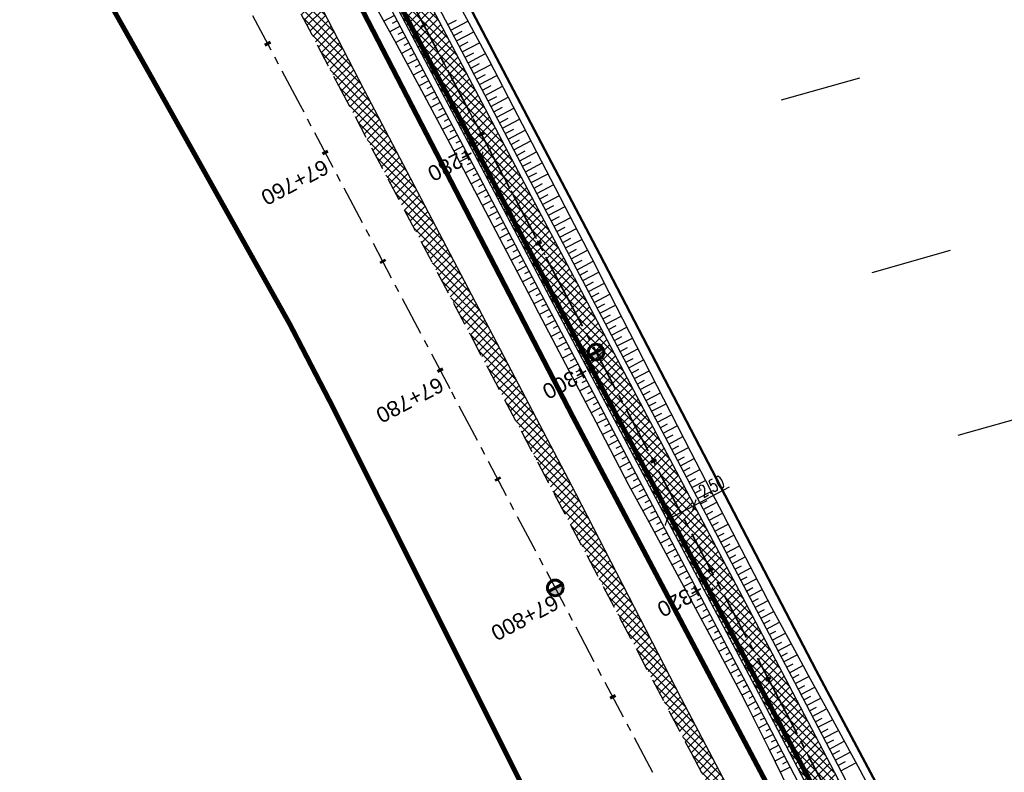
# Model space of a CAD drawing. Header units: metres. Extents: x 7529615 to 7533751, y 5721195 to 5727898.
# Tile 111 of 138: x 7530279 to 7530359, y 5726615 to 5726677. Entities that reach past the tile are written whole.
import ezdxf

# ---------------------------------------------------------------- set-up
doc = ezdxf.new("R2010")
doc.units = ezdxf.units.M
doc.header["$PDMODE"] = 1
doc.header["$PDSIZE"] = 0.3
for name, pattern in [('CENTER', [50.8, 31.75, -6.35, 6.35, -6.35]), ('CENTER2', [28.575, 19.05, -3.175, 3.175, -3.175]), ('HIDDEN', [9.525, 6.35, -3.175])]:
    doc.linetypes.add(name, pattern=pattern)
for name, color, linetype in [('C-DROGI-SYTUACJA-ETYKIETY', 7, 'Continuous'), ('D-hatch-pobocza', 131, 'Continuous'), ('D-pobocza', 60, 'Continuous'), ('D-rowy', 160, 'Continuous'), ('D-skarpa', 2, 'Continuous'), ('D-skarpa-kreskowanie', 2, 'Continuous'), ('D-wymiary', 1, 'Continuous')]:
    doc.layers.add(name, color=color, linetype=linetype)
for name, color, linetype, lineweight, true_color in [('D-hatch-ciag-pieszo-rowerowy', 7, 'Continuous', 13, 0xff9f80), ('D-linia-podzialowa-ZRID', 7, 'Continuous', 50, 0x40ff00), ('D-podzialy-dzialek-etap-III', 7, 'Continuous', 30, 0xff0040)]:
    doc.layers.add(name, color=color, linetype=linetype, lineweight=lineweight, true_color=true_color)
for name, color, linetype, lineweight in [('D-krawędzie', 3, 'Continuous', 30), ('D-obrzeża', 2, 'Continuous', 30), ('D-oś', 2, 'CENTER', 30), ('D-pas-drogowy', 7, 'HIDDEN', 50)]:
    doc.layers.add(name, color=color, linetype=linetype, lineweight=lineweight)
doc.layers.add('poprzeczki', color=7, linetype='Continuous', true_color=0x0000c7)
doc.styles.add('DIMTEXT', font='simplex.shx', dxfattribs={"width": 0.7})
doc.styles.get("Standard").update_dxf_attribs({"font": 'arial.ttf'})
doc.dimstyles.new('500', dxfattribs={"dimtxt": 1, "dimasz": 0.7, "dimexe": 0.2, "dimexo": 0.5, "dimgap": 0.2, "dimtad": 1, "dimrnd": 0.005, "dimzin": 0, "dimdsep": 46, "dimtxsty": 'DIMTEXT', "dimblk": 'ARCHTICK', "dimcen": 0, "dimclrd": 256, "dimclre": 256, "dimclrt": 2, "dimadec": 5, "dimazin": 0, "dimtfac": 1, "dimtofl": 0, "dimtmove": 0, "dimatfit": 3, "dimfxl": 1, "dimtolj": 1, "dimtzin": 0, "dimlwd": -1, "dimlwe": -1, "dimarcsym": 0})
pattern_1 = [(45, (0, 0), (-0.33675960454, 0.33675960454), []), (135, (0, 0), (-0.33675960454, -0.33675960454), [])]

# ---------------------------------------------------------------- blocks, each defined once
blk = doc.blocks.new('_ArchTick')
at = {"color": 0, "linetype": 'ByBlock', "const_width": 0.15}
blk.add_lwpolyline([(-0.5, -0.5), (0.5, 0.5)], dxfattribs=at)
blk = doc.blocks.new('*D64')
at = {"layer": 'D-wymiary', "transparency": 16777216}
for p, q in [((7530333.335, 5726637.076), (7530336.196, 5726638.583)), ((7530331.123, 5726635.911), (7530333.335, 5726637.076)), ((7530333.102, 5726637.519), (7530333.242, 5726637.253)), ((7530330.89, 5726636.354), (7530331.03, 5726636.088))]:
    blk.add_line(p, q, dxfattribs=at)
at = {"layer": 'Defpoints', "color": 0, "transparency": 16777216}
for p in [(7530333.335, 5726637.076), (7530333.335, 5726637.076), (7530331.123, 5726635.911)]:
    blk.add_point(p, dxfattribs=at)
at = {"layer": 'D-wymiary', "transparency": 16777216, "xscale": 0.6999999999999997, "yscale": 0.6999999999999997, "zscale": 0.6999999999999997}
for p, rotation in [((7530333.335, 5726637.076), 27.77320674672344), ((7530331.123, 5726635.911), 207.7732067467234)]:
    blk.add_blockref('_ArchTick', p, dxfattribs=dict(at, rotation=rotation))
at = {"layer": 'D-wymiary', "color": 2, "transparency": 16777216, "insert": (7530334.749, 5726638.612), "char_height": 1, "attachment_point": 5, "rotation": 27.77321, "style": 'DIMTEXT'}
blk.add_mtext('\\A1;2.50', dxfattribs=at)
blk = doc.blocks.new('kilometraz')
at = {"linetype": 'ByBlock', "lineweight": -2}
blk.add_hatch(color=0, dxfattribs=at).paths.add_polyline_path([(0, -0.28125, 0.41421356), (0.28125, 0, 0.41421356), (0, 0.28125)])
at = {"color": 0, "linetype": 'ByBlock', "lineweight": -2}
blk.add_line((0, 0.28125), (0, -0.28125), dxfattribs=at)
blk.add_circle((0, 0), 0.28125, dxfattribs=at)
blk = doc.blocks.new('AeccTickLine')
at = {"color": 0, "linetype": 'ByBlock', "lineweight": -2}
blk.add_line((0, 1), (0, -1), dxfattribs=at)

msp = doc.modelspace()

# ---------------------------------------------------------------- hatches: boundary and pattern name
at = {"layer": 'D-hatch-ciag-pieszo-rowerowy'}
h = msp.add_hatch(dxfattribs=at)
h.set_pattern_fill('ANSI37', color=256, scale=0.15, style=0)
h.set_pattern_definition(pattern_1)
h.paths.add_polyline_path([(7530290.543, 5726718.376, -0.059816), (7530286.289, 5726729.511), (7530285.062, 5726729.254, 0.060756), (7530289.362, 5726717.937), (7530322.484, 5726654.998), (7530323.29, 5726653.468), (7530324.387, 5726654.066), (7530323.59, 5726655.581)])
h.paths.add_polyline_path([(7530289.362, 5726717.937, -0.060756), (7530285.062, 5726729.254), (7530283.836, 5726728.997, 0.061696), (7530288.18, 5726717.498), (7530321.378, 5726654.416), (7530322.193, 5726652.869), (7530323.29, 5726653.468), (7530322.484, 5726654.998)])
h = msp.add_hatch(dxfattribs=at)
h.set_pattern_fill('ANSI37', color=256, scale=0.15, style=0)
h.set_pattern_definition(pattern_1)
h.paths.add_polyline_path([(7530324.387, 5726654.066), (7530322.193, 5726652.869), (7530338.815, 5726621.306), (7530355.736, 5726588.901), (7530368.841, 5726564.244), (7530371.746, 5726564.106), (7530357.948, 5726590.066), (7530341.029, 5726622.467)])
at = {"layer": 'D-hatch-pobocza'}
h = msp.add_hatch(dxfattribs=at)
h.set_pattern_fill('ANSI37', color=256, scale=0.15, style=0)
h.set_pattern_definition(pattern_1)
h.paths.add_polyline_path([(7530484.05, 5726334.34), (7530471.92, 5726357.11), (7530458.95, 5726381.07), (7530447.57, 5726403.23), (7530435.55, 5726425.46), (7530424.34, 5726446.96), (7530408.22, 5726477.68), (7530396.72, 5726499.26), (7530381.74, 5726527.87), (7530371.44, 5726547.5), (7530359.58, 5726569.81), (7530349.42, 5726588.72), (7530332.29, 5726621.37), (7530323.72, 5726638.05), (7530306.54, 5726670.82), (7530298.56, 5726686.33), (7530287.26, 5726707.54), (7530284.291, 5726713.261), (7530282.67, 5726712.404), (7530284.501, 5726708.94), (7530291.376, 5726695.94), (7530296.046, 5726687.107), (7530304.464, 5726671.187), (7530316.604, 5726648.181), (7530333.058, 5726617.014), (7530350.004, 5726585.006), (7530367.258, 5726552.316), (7530385.763, 5726517.235), (7530404.054, 5726482.546), (7530421.087, 5726450.182), (7530442.442, 5726409.661), (7530463.421, 5726369.85), (7530489.269, 5726320.828), (7530506.412, 5726288.291), (7530524.315, 5726254.784), (7530540.549, 5726224.891), (7530548.273, 5726210.669), (7530551.697, 5726207.035), (7530543.21, 5726222.9), (7530538.34, 5726232.11), (7530533.7, 5726240.35), (7530511.95, 5726280.97), (7530499.24, 5726305.31)])

# ---------------------------------------------------------------- linework, layer by layer
at = {"layer": 'D-krawędzie', "linetype": 'HIDDEN', "ltscale": 0.3}
msp.add_lwpolyline([(7530204.081, 5726861.013), (7530247.82, 5726778.438), (7530252.22, 5726770.26), (7530259.735, 5726756.9), (7530263.782, 5726749.287), (7530270.196, 5726737.096), (7530272.433, 5726732.819), (7530276.009, 5726725.598), (7530279.7, 5726718.02), (7530284.501, 5726708.94), (7530291.376, 5726695.94), (7530296.046, 5726687.107), (7530304.464, 5726671.187), (7530316.604, 5726648.181), (7530333.058, 5726617.014), (7530350.004, 5726585.006)], dxfattribs=at)
at = {"layer": 'D-linia-podzialowa-ZRID', "color": 12, "ltscale": 15, "true_color": 0xc70000}
msp.add_lwpolyline([(7530207.821, 5726879.335), (7530230.626, 5726834.519), (7530262.288, 5726776.618), (7530277.51, 5726760.213), (7530286.037, 5726744.107), (7530288.097, 5726735.884), (7530290.394, 5726725.047), (7530296.177, 5726713.583), (7530302.726, 5726701.182), (7530325.685, 5726657.466), (7530343.244, 5726623.649), (7530360.23, 5726591.747)], dxfattribs=at)
at = {"layer": 'D-obrzeża'}
msp.add_lwpolyline([(7530280.403, 5726739.321), (7530281.108, 5726737.815, -0.03899), (7530283.13, 5726732.041), (7530283.709, 5726729.533, 0.064463), (7530288.18, 5726717.498), (7530321.378, 5726654.416)], format="xyb", dxfattribs=at)
at = {"layer": 'D-obrzeża', "linetype": 'ByBlock'}
msp.add_lwpolyline([(7530323.59, 5726655.58), (7530290.543, 5726718.376, -0.064463), (7530286.072, 5726730.411), (7530284.652, 5726736.563, 0.051126), (7530283.992, 5726738.494), (7530283.277, 5726740.048)], format="xyb", dxfattribs=at)
at = {"layer": 'D-obrzeża'}
for points in [[(7530323.59, 5726655.581), (7530341.029, 5726622.467), (7530357.948, 5726590.066)], [(7530321.378, 5726654.416), (7530338.815, 5726621.306), (7530355.736, 5726588.901)]]:
    msp.add_lwpolyline(points, dxfattribs=at)
at = {"layer": 'D-oś', "ltscale": 0.03}
msp.add_lwpolyline([(7529994.785, 5727271.452), (7530014.919, 5727233.118), (7530030.611, 5727203.571), (7530048.952, 5727168.884), (7530066.584, 5727135.609), (7530088.792, 5727092.929), (7530119.442, 5727037.047), (7530133.98, 5727010.094), (7530160.017, 5726961.45), (7530183.787, 5726917.333), (7530204.666, 5726877.528), (7530227.909, 5726832.904), (7530259.102, 5726774.826, 0.063585), (7530264.989, 5726766.578), (7530268.47, 5726762.818, -0.065084), (7530272.969, 5726756.475), (7530281.424, 5726740.504, -0.065084), (7530284.142, 5726733.217), (7530284.891, 5726729.972, 0.064463), (7530289.362, 5726717.937), (7530322.484, 5726654.998)], format="xyb", dxfattribs=at)
at = {"layer": 'D-oś', "linetype": 'CENTER2', "lineweight": 35, "ltscale": 0.2}
msp.add_lwpolyline([(7530204.666, 5726877.528), (7530227.909, 5726832.904), (7530259.102, 5726774.826, 0.063585), (7530264.989, 5726766.578), (7530268.47, 5726762.818, -0.065084), (7530272.969, 5726756.475), (7530281.424, 5726740.504, -0.065084), (7530284.142, 5726733.217), (7530284.891, 5726729.972, 0.064463), (7530289.362, 5726717.937), (7530322.484, 5726654.998), (7530339.922, 5726621.886), (7530356.842, 5726589.483)], format="xyb", dxfattribs=at)
at = {"layer": 'D-oś', "ltscale": 0.1}
msp.add_lwpolyline([(7530329.964, 5726615.378), (7530313.508, 5726646.548), (7530301.37, 5726669.551), (7530292.952, 5726685.471), (7530288.281, 5726694.304), (7530281.407, 5726707.304), (7530276.579, 5726716.435), (7530272.867, 5726724.055), (7530269.314, 5726731.231), (7530267.097, 5726735.47), (7530260.688, 5726747.65), (7530256.664, 5726755.22), (7530249.153, 5726768.573), (7530244.732, 5726776.79), (7530200.988, 5726859.376)], dxfattribs=at)
at = {"layer": 'D-pas-drogowy', "ltscale": 0.2, "flags": 128}
msp.add_lwpolyline([(7531633.019, 5724182.834, 0.4, 0.4, 0), (7531617.559, 5724211.608, 0.4, 0.4, 0), (7531566.784, 5724302.736, 0.4, 0.4, 0), (7531538.419, 5724356.47, 0.4, 0.4, 0), (7531526.32, 5724379.39, 0.4, 0.4, 0), (7531516.102, 5724393.607, 0.4, 0.4, 0.001485), (7531513.78, 5724396.838, 0.4, 0.4, 0), (7531501.87, 5724413.41, 0.4, 0.4, 0), (7531474.926, 5724464.508, 0.4, 0.4, 0), (7531446.2, 5724518.992, 0.4, 0.4, 0), (7531424.962, 5724559.262, 0.4, 0.4, 0), (7531398.444, 5724609.566, 0.4, 0.4, 0), (7531379.647, 5724645.216, 0.4, 0.4, 0), (7531365.23, 5724672.56, 0.4, 0.4, 0), (7531341.306, 5724717.915, 0.4, 0.4, 0), (7531312.9, 5724771.789, 0.4, 0.4, 0), (7531292.591, 5724810.307, 0.4, 0.4, 0), (7531259.392, 5724873.271, 0.4, 0.4, 0), (7531233.74, 5724921.923, 0.4, 0.4, 0), (7531203.073, 5724980.092, 0.4, 0.4, 0), (7531173.471, 5725036.225, 0.4, 0.4, 0), (7531168.27, 5725046.09, 0.4, 0.4, 0), (7531172.29, 5725062.58, 0.4, 0.4, 0), (7531166.31, 5725074.58, 0.4, 0.4, 0), (7531150.32, 5725079.6, 0.4, 0.4, 0), (7531141.5, 5725096.43, 0.4, 0.4, 0), (7531109.312, 5725157.814, 0.4, 0.4, 0), (7531086.641, 5725201.048, 0.4, 0.4, 0), (7531059.198, 5725253.384, 0.4, 0.4, 0), (7531028.207, 5725312.489, 0.4, 0.4, 0), (7530999.105, 5725367.99, 0.4, 0.4, 0), (7530956.248, 5725449.725, 0.4, 0.4, 0), (7530924.398, 5725510.464, 0.4, 0.4, 0), (7530897.51, 5725561.74, 0.4, 0.4, 0), (7530894.46, 5725566.14, 0.4, 0.4, 0), (7530892.16, 5725570.49, 0.4, 0.4, 0), (7530869.363, 5725613.307, 0.4, 0.4, 0), (7530861.694, 5725627.705, 0.4, 0.4, 0), (7530852.74, 5725644.52, 0.4, 0.4, 0), (7530831.51, 5725684.2, 0.4, 0.4, 0), (7530811.13, 5725722.52, 0.4, 0.4, 0), (7530792.348, 5725757.941, 0.4, 0.4, 0), (7530768.03, 5725803.8, 0.4, 0.4, 0), (7530748.769, 5725840.179, 0.4, 0.4, 0), (7530727.7, 5725879.97, 0.4, 0.4, 0), (7530712.098, 5725909.545, 0.4, 0.4, 0), (7530693.644, 5725944.645, 0.4, 0.4, 0), (7530665.702, 5725997.539, 0.4, 0.4, 0), (7530641.76, 5726042.88, 0.4, 0.4, 0), (7530616.5, 5726091.48, 0.4, 0.4, 0), (7530604.628, 5726114.32, 0.4, 0.4, -0.007763), (7530602.5, 5726118.43, 0.4, 0.4, 0), (7530603.992, 5726123.395, 0.4, 0.4, 0), (7530606.53, 5726131.84, 0.4, 0.4, 0), (7530603.27, 5726136.83, 0.4, 0.4, 0), (7530593.776, 5726151.369, 0.4, 0.4, 0), (7530590.203, 5726156.84, 0.4, 0.4, 0), (7530583.3, 5726167.41, 0.4, 0.4, 0), (7530580.578, 5726170.428, 0.4, 0.4, 0), (7530575.85, 5726175.67, 0.4, 0.4, 0), (7530569.01, 5726186.66, 0.4, 0.4, 0), (7530562.555, 5726199.189, 0.4, 0.4, 0), (7530555.67, 5726211.39, 0.4, 0.4, 0), (7530548.29, 5726224.23, 0.4, 0.4, 0), (7530540.58, 5726237.71, 0.4, 0.4, 0), (7530532.68, 5726252.65, 0.4, 0.4, 0), (7530524.06, 5726269.35, 0.4, 0.4, 0), (7530502.82, 5726309.91, 0.4, 0.4, 0), (7530488.83, 5726336.63, 0.4, 0.4, 0), (7530466.03, 5726380.16, 0.4, 0.4, 0), (7530438.47, 5726432.77, 0.4, 0.4, 0), (7530424.53, 5726459.09, 0.4, 0.4, 0), (7530401.63, 5726502.97, 0.4, 0.4, 0), (7530383.38, 5726538.06, 0.4, 0.4, 0), (7530353.97, 5726593.52, 0.4, 0.4, 0), (7530338.47, 5726622.74, 0.4, 0.4, 0), (7530322.01, 5726653.88, 0.4, 0.4, 0), (7530297.54, 5726700.33, 0.4, 0.4, 0), (7530287.38, 5726719.6, 0.4, 0.4, 0), (7530285.95, 5726722.316, 0.4, 0.4, 0), (7530280.26, 5726733.12, 0.4, 0.4, 0), (7530266.73, 5726758.74, 0.4, 0.4, 0), (7530260.42, 5726770.47, 0.4, 0.4, 0), (7530253.25, 5726783.82, 0.4, 0.4, 0), (7530244.95, 5726799.33, 0.4, 0.4, 0), (7530239.39, 5726808.49, 0.4, 0.4, 0), (7530238.29, 5726807.9, 0.4, 0.4, 0), (7530218.11, 5726850.67, 0.4, 0.4, 0), (7530175.907, 5726928.168, 0.4, 0.4, 0), (7530096.68, 5727076.15, 0.4, 0.4, 0), (7530094.68, 5727079.89, 0.4, 0.4, 0), (7530064.597, 5727135.523, 0.4, 0.4, 0), (7530046.731, 5727168.892, 0.4, 0.4, 0), (7530025.803, 5727208.461, 0.4, 0.4, 0), (7530012.847, 5727232.979, 0.4, 0.4, 0), (7529994.15, 5727268.45, 0.4, 0.4, 0), (7529981.671, 5727291.93, 0.4, 0.4, 0), (7529949.89, 5727351.73, 0.4, 0.4, 0), (7529924.75, 5727399.03, 0.4, 0.4, 0), (7529915.516, 5727417.1, 0.4, 0.4, 0), (7529885.83, 5727475.19, 0.4, 0.4, 0), (7529862.56, 5727519.97, 0.4, 0.4, 0), (7529852.985, 5727538.191, 0.4, 0.4, 0), (7529836.513, 5727569.511, 0.4, 0.4, 0), (7529815.369, 5727609.141, 0.4, 0.4, 0), (7529792.795, 5727651.247, 0.4, 0.4, 0), (7529774.199, 5727685.858, 0.4, 0.4, 0), (7529746.966, 5727736.059, 0.4, 0.4, 0), (7529733.92, 5727757.62, 0.4, 0.4, 0), (7529708.607, 5727806.389, 0.4, 0.4, 0), (7529688.492, 5727796.345, 0.4, 0.4, 0), (7529723.55, 5727729.88, 0.4, 0.4, 0), (7529725.42, 5727730.2, 0.4, 0.4, 0), (7529735.38, 5727711.28, 0.4, 0.4, 0), (7529739.21, 5727707.77, 0.4, 0.4, 0), (7529753.31, 5727681.13, 0.4, 0.4, 0), (7529755.178, 5727682.114, 0.4, 0.4, 0), (7529792.102, 5727611.923, 0.4, 0.4, 0), (7529811.741, 5727574.662, 0.4, 0.4, 0), (7529835.194, 5727530.193, 0.4, 0.4, 0), (7529857.56, 5727487.787, 0.4, 0.4, 0), (7529875.155, 5727454.426, 0.4, 0.4, 0), (7529890.63, 5727425.131, 0.4, 0.4, 0), (7529900.671, 5727406.159, 0.4, 0.4, 0), (7529953.284, 5727306.747, 0.4, 0.4, 0), (7529983.208, 5727250.207, 0.4, 0.4, 0), (7530015.379, 5727189.42, 0.4, 0.4, 0), (7530062.319, 5727099.625, 0.4, 0.4, 0), (7530100.06, 5727027.16, 0.4, 0.4, 0), (7530105.06, 5727018.32, 0.4, 0.4, 0), (7530143.175, 5726945.066, 0.4, 0.4, 0), (7530170.547, 5726892.961, 0.4, 0.4, 0), (7530195.92, 5726850.75, 0.4, 0.4, 0), (7530194.71, 5726849.15, 0.4, 0.4, 0), (7530197.22, 5726845.06, 0.4, 0.4, 0), (7530254.03, 5726738.21, 0.4, 0.4, 0), (7530261.371, 5726724.163, 0.4, 0.4, 0), (7530281.54, 5726685.57, 0.4, 0.4, 0), (7530289.214, 5726671.967, 0.4, 0.4, 0), (7530300.51, 5726651.778, 0.4, 0.4, 0), (7530303.939, 5726645.168, 0.4, 0.4, 0), (7530334.708, 5726583.665, 0.4, 0.4, 0), (7530397.759, 5726458.5, 0.4, 0.4, 0), (7530450.41, 5726357.28, 0.4, 0.4, 0), (7530482.4, 5726303.41, 0.4, 0.4, 0), (7530483.688, 5726301.003, 0.4, 0.4, 0), (7530491.35, 5726283.94, 0.4, 0.4, 0), (7530512.67, 5726243.78, 0.4, 0.4, 0), (7530529.43, 5726209.46, 0.4, 0.4, 0), (7530571.29, 5726130.56, 0.4, 0.4, 0), (7530581.28, 5726107.21, 0.4, 0.4, 0), (7530591.16, 5726088.44, 0.4, 0.4, 0), (7530597.42, 5726080.68, 0.4, 0.4, 0), (7530607.21, 5726063.51, 0.4, 0.4, 0), (7530610.82, 5726061.93, 0.4, 0.4, 0), (7530634.935, 5726016.147, 0.4, 0.4, 0), (7530642.914, 5726001.078, 0.4, 0.4, 0), (7530695.12, 5725902.09, 0.4, 0.4, 0), (7530708.718, 5725876.303, 0.4, 0.4, 0), (7530755.54, 5725787.51, 0.4, 0.4, 0), (7530802.56, 5725694.925, 0.4, 0.4, 0), (7530840.085, 5725624.059, 0.4, 0.4, 0), (7530865.243, 5725577.494, 0.4, 0.4, 0), (7530914.557, 5725484.684, 0.4, 0.4, 0), (7530964.182, 5725390.836, 0.4, 0.4, 0), (7531008.007, 5725307.954, 0.4, 0.4, 0), (7531059.253, 5725211.041, 0.4, 0.4, 0), (7531127.66, 5725081.67, 0.4, 0.4, 0), (7531345.12, 5724669.94, 0.4, 0.4, 0), (7531388.464, 5724586.93, 0.4, 0.4, 0), (7531412.35, 5724541.183, 0.4, 0.4, 0), (7531482.09, 5724407.62, 0.4, 0.4, 0), (7531504.02, 5724366.79, 0.4, 0.4, 0), (7531519.374, 5724337.52, 0.4, 0.4, 0), (7531563.749, 5724252.932, 0.4, 0.4, 0), (7531602.175, 5724179.681, 0.4, 0.4, 0), (7531619.177, 5724147.204, 0.4, 0.4, 0), (7531625.038, 5724135.635, 0.4, 0.4, 0), (7531656.796, 5724073.316, 0.4, 0.4, 0), (7531675.12, 5724037.36, 0.4, 0.4, 0), (7531682.71, 5724022.92, 0.4, 0.4, 0), (7531705.565, 5723979.811, 0.4, 0.4, 0), (7531736.606, 5723921.262, 0.4, 0.4, 0), (7531750.46, 5723895.13, 0.4, 0.4, 0), (7531740.77, 5723886.56, 0.4, 0.4, 0), (7531732.86, 5723885, 0.4, 0.4, 0), (7531722.18, 5723887.77, 0.4, 0.4, 0), (7531729.87, 5723862.17, 0.4, 0.4, 0), (7531742.92, 5723861.93, 0.4, 0.4, 0), (7531763.71, 5723859.52, 0.4, 0.4, 0), (7531768.42, 5723854.12, 0.4, 0.4, 0), (7531787.42, 5723817.97, 0.4, 0.4, 0), (7531795.57, 5723809.82, 0.4, 0.4, 0), (7531816.347, 5723819.85, 0.4, 0.4, 0), (7531816.347, 5723819.85, 0.4, 0.4, 0), (7531805.06, 5723843.23, 0.4, 0.4, 0), (7531803.61, 5723886.23, 0.4, 0.4, 0), (7531803.61, 5723886.23, 0.4, 0.4, 0), (7531780.08, 5723929.25, 0.4, 0.4, 0), (7531758.69, 5723936.76, 0.4, 0.4, 0), (7531749.359, 5723946.412, 0.4, 0.4, 0), (7531742.71, 5723953.29, 0.4, 0.4, 0), (7531735.177, 5723967.878, 0.4, 0.4, 0), (7531722.37, 5723992.68, 0.4, 0.4, 0), (7531705.042, 5724030.886, 0.4, 0.4, 0), (7531699.47, 5724043.17, 0.4, 0.4, 0), (7531692.69, 5724058.11, 0.4, 0.4, 0), (7531679.672, 5724084.017, 0.4, 0.4, 0), (7531674.55, 5724094.21, 0.4, 0.4, 0), (7531666.633, 5724114.003, 0.4, 0.4, 0), (7531649, 5724153.82, 0.4, 0.4, 0), (7531641.49, 5724149.34, 0.4, 0.4, 0), (7531626.04, 5724179.34, 0.4, 0.4, 0), (7531633.03, 5724182.84, 0, 0, 0)], format="xyseb", dxfattribs=at)
at = {"layer": 'D-pobocza'}
for points in [[(7530280.762, 5726737.632), (7530280.762, 5726737.632, -0.053073), (7530282.643, 5726731.929), (7530283.237, 5726729.358, 0.064463), (7530287.708, 5726717.322), (7530320.936, 5726654.183)], [(7530285.148, 5726736.638), (7530286.545, 5726730.587, 0.064463), (7530291.016, 5726718.551), (7530324.033, 5726655.813)], [(7530324.032, 5726655.814), (7530341.472, 5726622.699), (7530358.39, 5726590.299), (7530381.354, 5726547.095), (7530404.5, 5726502.816), (7530425.99, 5726461.837), (7530446.37, 5726422.955), (7530469.336, 5726378.97), (7530488.808, 5726342.142), (7530507.967, 5726305.936), (7530528.543, 5726266.549), (7530543.47, 5726237.456), (7530554.277, 5726217.509, 0.020438), (7530555.929, 5726214.736), (7530563.577, 5726203.019, -0.024166), (7530565.554, 5726199.643), (7530568.768, 5726193.493, -0.021495), (7530570.611, 5726189.564), (7530573.478, 5726182.701, 0.022535), (7530575.38, 5726178.667), (7530582.909, 5726164.407)], [(7530320.936, 5726654.183), (7530338.372, 5726621.074), (7530355.294, 5726588.668), (7530378.258, 5726545.463), (7530401.399, 5726501.193), (7530422.89, 5726460.212), (7530443.269, 5726421.333), (7530466.238, 5726377.342), (7530485.714, 5726340.506), (7530504.869, 5726304.308), (7530525.434, 5726264.939), (7530540.374, 5726235.824), (7530551.248, 5726215.751, 0.020438), (7530552.942, 5726212.908), (7530560.579, 5726201.207, -0.024166), (7530562.508, 5726197.914), (7530565.617, 5726191.967, -0.021495), (7530567.423, 5726188.116), (7530570.292, 5726181.248, 0.022535), (7530572.232, 5726177.133), (7530572.779, 5726176.098)]]:
    msp.add_lwpolyline(points, format="xyb", dxfattribs=at)
msp.add_lwpolyline([(7530349.42, 5726588.72), (7530332.29, 5726621.37), (7530323.72, 5726638.05), (7530306.54, 5726670.82), (7530298.56, 5726686.33), (7530287.26, 5726707.54), (7530284.291, 5726713.261), (7530282.67, 5726712.404)], dxfattribs=at)
at = {"layer": 'D-podzialy-dzialek-etap-III'}
for points in [[(7530340.408, 5726670.017), (7530346.767, 5726671.817)], [(7530347.786, 5726656), (7530354.145, 5726657.8)], [(7530354.76, 5726642.775), (7530361.119, 5726644.575)]]:
    msp.add_lwpolyline(points, dxfattribs=at)
at = {"layer": 'D-rowy', "linetype": 'HIDDEN', "ltscale": 0.1, "const_width": 0.4, "flags": 128}
msp.add_lwpolyline([(7530551.499, 5726212.267), (7530543.597, 5726226.236), (7530531.122, 5726249.92), (7530513.079, 5726284.072), (7530493.258, 5726321.227), (7530474.307, 5726357.907), (7530450.222, 5726402.72), (7530429.968, 5726441.454), (7530407.859, 5726483.738), (7530388.275, 5726520.931), (7530367.428, 5726560.809), (7530342.591, 5726608.109), (7530323.482, 5726644.276), (7530301.727, 5726686.325), (7530278.863, 5726729.805), (7530276.238, 5726736.773), (7530276.238, 5726736.773)], dxfattribs=at)
at = {"layer": 'D-skarpa', "linetype": 'Continuous'}
for points in [[(7530306.593, 5726679.203), (7530309.013, 5726674.826), (7530311.382, 5726670.423), (7530313.744, 5726666.016), (7530320.155, 5726653.773), (7530320.704, 5726652.727), (7530325.346, 5726643.87), (7530327.636, 5726639.425), (7530328.012, 5726638.746), (7530329.687, 5726635.683), (7530334.775, 5726626.232), (7530337.112, 5726621.812), (7530337.677, 5726620.704), (7530339.364, 5726617.357), (7530341.554, 5726612.86)], [(7530314.316, 5726677.617), (7530316.687, 5726673.215), (7530321.296, 5726664.34), (7530323.599, 5726659.902), (7530325.337, 5726656.5), (7530325.873, 5726655.45), (7530333.053, 5726641.4), (7530334.654, 5726638.299), (7530339.62, 5726628.783), (7530341.988, 5726624.379), (7530342.586, 5726623.289), (7530344.386, 5726619.979), (7530346.775, 5726615.586), (7530349.115, 5726611.167)]]:
    msp.add_lwpolyline(points, dxfattribs=at)
at = {"layer": 'D-skarpa-kreskowanie', "linetype": 'Continuous'}
for p, q in [((7530308.994, 5726676.875, 107.39), (7530308.131, 5726676.421, 106.74)), ((7530309.226, 5726676.432, 107.391), (7530308.8, 5726676.208, 107.069)), ((7530313.342, 5726676.127, 107.523), (7530314.034, 5726676.491, 107.002)), ((7530313.575, 5726675.685, 107.524), (7530314.964, 5726676.415, 106.478)), ((7530309.459, 5726675.99, 107.391), (7530308.615, 5726675.546, 106.755)), ((7530309.692, 5726675.547, 107.392), (7530309.275, 5726675.328, 107.077)), ((7530313.808, 5726675.242, 107.524), (7530314.504, 5726675.609, 107)), ((7530314.041, 5726674.8, 107.525), (7530315.438, 5726675.535, 106.473)), ((7530309.925, 5726675.105, 107.393), (7530309.097, 5726674.669, 106.769)), ((7530310.158, 5726674.662, 107.393), (7530309.746, 5726674.446, 107.083)), ((7530314.274, 5726674.357, 107.526), (7530314.974, 5726674.726, 106.998)), ((7530314.507, 5726673.915, 107.526), (7530315.912, 5726674.654, 106.467)), ((7530310.391, 5726674.22, 107.394), (7530309.571, 5726673.789, 106.776)), ((7530310.624, 5726673.778, 107.394), (7530310.216, 5726673.563, 107.087)), ((7530314.739, 5726673.472, 107.527), (7530315.444, 5726673.843, 106.996)), ((7530314.972, 5726673.03, 107.527), (7530316.386, 5726673.774, 106.462)), ((7530310.856, 5726673.335, 107.395), (7530310.045, 5726672.908, 106.783)), ((7530315.205, 5726672.587, 107.528), (7530315.914, 5726672.96, 106.994)), ((7530311.322, 5726672.45, 107.396), (7530310.518, 5726672.027, 106.79)), ((7530311.089, 5726672.893, 107.395), (7530310.685, 5726672.68, 107.091)), ((7530315.438, 5726672.145, 107.528), (7530316.855, 5726672.891, 106.461)), ((7530311.788, 5726671.565, 107.397), (7530310.992, 5726671.146, 106.798)), ((7530311.555, 5726672.008, 107.397), (7530311.155, 5726671.797, 107.095)), ((7530315.671, 5726671.702, 107.529), (7530316.378, 5726672.075, 106.996)), ((7530315.904, 5726671.26, 107.53), (7530317.316, 5726672.003, 106.465)), ((7530312.254, 5726670.68, 107.398), (7530311.466, 5726670.266, 106.805)), ((7530312.021, 5726671.123, 107.398), (7530311.625, 5726670.914, 107.099)), ((7530316.136, 5726670.817, 107.53), (7530316.842, 5726671.188, 106.999)), ((7530316.369, 5726670.375, 107.531), (7530317.777, 5726671.116, 106.47)), ((7530312.719, 5726669.795, 107.399), (7530311.938, 5726669.384, 106.811)), ((7530312.486, 5726670.238, 107.399), (7530312.094, 5726670.031, 107.103)), ((7530316.602, 5726669.932, 107.531), (7530317.305, 5726670.302, 107.002)), ((7530316.835, 5726669.49, 107.532), (7530318.238, 5726670.228, 106.475)), ((7530312.952, 5726669.353, 107.4), (7530312.563, 5726669.148, 107.107)), ((7530317.068, 5726669.048, 107.532), (7530317.768, 5726669.416, 107.005)), ((7530317.301, 5726668.605, 107.533), (7530318.699, 5726669.341, 106.48)), ((7530313.185, 5726668.91, 107.4), (7530312.411, 5726668.503, 106.817)), ((7530313.418, 5726668.468, 107.401), (7530313.032, 5726668.265, 107.111)), ((7530317.534, 5726668.163, 107.533), (7530318.231, 5726668.53, 107.008)), ((7530317.766, 5726667.72, 107.534), (7530319.16, 5726668.453, 106.484)), ((7530313.651, 5726668.025, 107.402), (7530312.883, 5726667.621, 106.823)), ((7530313.884, 5726667.583, 107.402), (7530313.501, 5726667.382, 107.114)), ((7530317.999, 5726667.278, 107.535), (7530318.695, 5726667.644, 107.011)), ((7530318.232, 5726666.835, 107.535), (7530319.62, 5726667.566, 106.489)), ((7530314.116, 5726667.141, 107.403), (7530313.356, 5726666.74, 106.829)), ((7530314.349, 5726666.698, 107.403), (7530313.971, 5726666.499, 107.118)), ((7530318.465, 5726666.393, 107.536), (7530319.158, 5726666.757, 107.014)), ((7530318.698, 5726665.95, 107.536), (7530320.081, 5726666.678, 106.494)), ((7530314.582, 5726666.256, 107.404), (7530313.826, 5726665.858, 106.834)), ((7530314.815, 5726665.813, 107.404), (7530314.437, 5726665.614, 107.119)), ((7530318.931, 5726665.508, 107.537), (7530319.621, 5726665.871, 107.017)), ((7530319.164, 5726665.065, 107.537), (7530320.542, 5726665.791, 106.499)), ((7530315.048, 5726665.371, 107.405), (7530314.29, 5726664.972, 106.834)), ((7530319.396, 5726664.623, 107.538), (7530320.085, 5726664.985, 107.019)), ((7530315.514, 5726664.486, 107.406), (7530314.754, 5726664.086, 106.834)), ((7530315.281, 5726664.928, 107.405), (7530314.902, 5726664.729, 107.12)), ((7530319.629, 5726664.18, 107.538), (7530321.003, 5726664.903, 106.503)), ((7530315.979, 5726663.601, 107.407), (7530315.218, 5726663.2, 106.834)), ((7530315.746, 5726664.043, 107.407), (7530315.366, 5726663.843, 107.12)), ((7530319.862, 5726663.738, 107.539), (7530320.548, 5726664.099, 107.022)), ((7530320.095, 5726663.295, 107.54), (7530321.464, 5726664.016, 106.508)), ((7530316.445, 5726662.716, 107.408), (7530315.682, 5726662.314, 106.834)), ((7530316.212, 5726663.158, 107.408), (7530315.831, 5726662.958, 107.121)), ((7530320.328, 5726662.853, 107.54), (7530321.011, 5726663.213, 107.025)), ((7530320.561, 5726662.411, 107.541), (7530321.925, 5726663.128, 106.513)), ((7530316.911, 5726661.831, 107.409), (7530316.146, 5726661.429, 106.833)), ((7530316.678, 5726662.273, 107.409), (7530316.296, 5726662.072, 107.121)), ((7530320.794, 5726661.968, 107.541), (7530321.474, 5726662.326, 107.028)), ((7530321.026, 5726661.526, 107.542), (7530322.385, 5726662.241, 106.518)), ((7530317.376, 5726660.946, 107.41), (7530316.61, 5726660.543, 106.833)), ((7530317.144, 5726661.388, 107.41), (7530316.761, 5726661.187, 107.122)), ((7530321.259, 5726661.083, 107.542), (7530321.937, 5726661.44, 107.031)), ((7530321.492, 5726660.641, 107.543), (7530322.846, 5726661.353, 106.523)), ((7530317.609, 5726660.503, 107.411), (7530317.226, 5726660.302, 107.122)), ((7530321.725, 5726660.198, 107.543), (7530322.401, 5726660.554, 107.034)), ((7530321.958, 5726659.756, 107.544), (7530323.307, 5726660.466, 106.528)), ((7530317.842, 5726660.061, 107.412), (7530317.074, 5726659.657, 106.833)), ((7530318.075, 5726659.619, 107.412), (7530317.69, 5726659.416, 107.122)), ((7530322.191, 5726659.313, 107.545), (7530322.864, 5726659.667, 107.037)), ((7530322.424, 5726658.871, 107.545), (7530323.765, 5726659.577, 106.534)), ((7530318.308, 5726659.176, 107.413), (7530317.538, 5726658.771, 106.833)), ((7530318.541, 5726658.734, 107.413), (7530318.155, 5726658.531, 107.123)), ((7530322.656, 5726658.428, 107.546), (7530323.325, 5726658.78, 107.042)), ((7530322.889, 5726657.986, 107.546), (7530324.22, 5726658.686, 106.544)), ((7530318.774, 5726658.291, 107.414), (7530318.002, 5726657.885, 106.832)), ((7530319.006, 5726657.849, 107.414), (7530318.62, 5726657.645, 107.123)), ((7530323.122, 5726657.543, 107.547), (7530323.785, 5726657.892, 107.048)), ((7530323.355, 5726657.101, 107.547), (7530324.675, 5726657.795, 106.553)), ((7530319.239, 5726657.406, 107.415), (7530318.466, 5726656.999, 106.832)), ((7530319.472, 5726656.964, 107.415), (7530319.085, 5726656.76, 107.124)), ((7530323.588, 5726656.658, 107.548), (7530324.245, 5726657.004, 107.053)), ((7530319.705, 5726656.521, 107.416), (7530318.93, 5726656.113, 106.832)), ((7530323.821, 5726656.216, 107.548), (7530325.13, 5726656.905, 106.562)), ((7530320.171, 5726655.636, 107.417), (7530319.394, 5726655.227, 106.832)), ((7530319.938, 5726656.079, 107.417), (7530319.55, 5726655.875, 107.124)), ((7530324.054, 5726655.774, 107.549), (7530324.705, 5726656.117, 107.058)), ((7530324.287, 5726655.331, 107.55), (7530325.584, 5726656.015, 106.572)), ((7530320.636, 5726654.751, 107.418), (7530319.858, 5726654.342, 106.832)), ((7530320.404, 5726655.194, 107.418), (7530320.015, 5726654.989, 107.125)), ((7530324.52, 5726654.889, 107.55), (7530325.166, 5726655.229, 107.063)), ((7530324.753, 5726654.446, 107.551), (7530326.04, 5726655.124, 106.581)), ((7530321.102, 5726653.866, 107.419), (7530320.322, 5726653.455, 106.831)), ((7530320.869, 5726654.309, 107.419), (7530320.479, 5726654.104, 107.125)), ((7530324.986, 5726654.004, 107.551), (7530325.626, 5726654.341, 107.068)), ((7530325.218, 5726653.562, 107.552), (7530326.495, 5726654.234, 106.59)), ((7530321.568, 5726652.982, 107.421), (7530320.786, 5726652.57, 106.831)), ((7530321.335, 5726653.424, 107.42), (7530320.945, 5726653.218, 107.126)), ((7530325.451, 5726653.119, 107.552), (7530326.087, 5726653.454, 107.074)), ((7530325.684, 5726652.677, 107.553), (7530326.95, 5726653.343, 106.6)), ((7530321.801, 5726652.539, 107.421), (7530321.41, 5726652.333, 107.126)), ((7530325.917, 5726652.234, 107.554), (7530326.547, 5726652.566, 107.079)), ((7530326.15, 5726651.792, 107.554), (7530327.405, 5726652.452, 106.609)), ((7530322.034, 5726652.097, 107.422), (7530321.25, 5726651.684, 106.831)), ((7530322.267, 5726651.654, 107.422), (7530321.875, 5726651.448, 107.127)), ((7530326.383, 5726651.35, 107.555), (7530327.008, 5726651.678, 107.084)), ((7530326.616, 5726650.907, 107.555), (7530327.86, 5726651.562, 106.618)), ((7530322.5, 5726651.212, 107.423), (7530321.714, 5726650.798, 106.831)), ((7530322.733, 5726650.77, 107.423), (7530322.34, 5726650.563, 107.127)), ((7530326.849, 5726650.465, 107.556), (7530327.468, 5726650.791, 107.089)), ((7530327.082, 5726650.022, 107.556), (7530328.315, 5726650.671, 106.628)), ((7530322.966, 5726650.327, 107.424), (7530322.179, 5726649.913, 106.831)), ((7530323.199, 5726649.885, 107.424), (7530322.805, 5726649.677, 107.127)), ((7530327.315, 5726649.58, 107.557), (7530327.929, 5726649.903, 107.095)), ((7530327.548, 5726649.138, 107.557), (7530328.77, 5726649.781, 106.637)), ((7530323.432, 5726649.442, 107.425), (7530322.643, 5726649.027, 106.83)), ((7530323.665, 5726649, 107.426), (7530323.27, 5726648.792, 107.128)), ((7530327.781, 5726648.695, 107.558), (7530328.389, 5726649.015, 107.1)), ((7530323.898, 5726648.558, 107.426), (7530323.107, 5726648.141, 106.83)), ((7530328.014, 5726648.253, 107.559), (7530329.225, 5726648.89, 106.646)), ((7530324.364, 5726647.673, 107.427), (7530323.571, 5726647.255, 106.83)), ((7530324.131, 5726648.115, 107.427), (7530323.735, 5726647.907, 107.128)), ((7530328.247, 5726647.81, 107.559), (7530328.85, 5726648.128, 107.105)), ((7530328.48, 5726647.368, 107.56), (7530329.68, 5726648, 106.656)), ((7530324.83, 5726646.788, 107.428), (7530324.036, 5726646.37, 106.83)), ((7530324.597, 5726647.23, 107.428), (7530324.2, 5726647.022, 107.129)), ((7530328.713, 5726646.926, 107.56), (7530329.311, 5726647.24, 107.11)), ((7530328.946, 5726646.483, 107.561), (7530330.135, 5726647.109, 106.665)), ((7530325.296, 5726645.903, 107.429), (7530324.5, 5726645.484, 106.83)), ((7530325.063, 5726646.346, 107.429), (7530324.665, 5726646.136, 107.129)), ((7530329.179, 5726646.041, 107.561), (7530329.771, 5726646.352, 107.115)), ((7530329.412, 5726645.598, 107.562), (7530330.59, 5726646.219, 106.674)), ((7530325.762, 5726645.019, 107.431), (7530324.964, 5726644.598, 106.829)), ((7530325.529, 5726645.461, 107.43), (7530325.13, 5726645.251, 107.13)), ((7530329.645, 5726645.156, 107.562), (7530330.232, 5726645.465, 107.121)), ((7530329.878, 5726644.714, 107.563), (7530331.045, 5726645.328, 106.684)), ((7530325.995, 5726644.576, 107.431), (7530325.596, 5726644.366, 107.13)), ((7530330.111, 5726644.271, 107.564), (7530330.692, 5726644.577, 107.126)), ((7530330.344, 5726643.829, 107.564), (7530331.5, 5726644.438, 106.693)), ((7530326.228, 5726644.134, 107.432), (7530325.427, 5726643.712, 106.828)), ((7530326.461, 5726643.691, 107.432), (7530326.059, 5726643.479, 107.129)), ((7530330.577, 5726643.386, 107.565), (7530331.153, 5726643.689, 107.131)), ((7530330.81, 5726642.944, 107.565), (7530331.956, 5726643.547, 106.702)), ((7530326.694, 5726643.249, 107.433), (7530325.885, 5726642.823, 106.824)), ((7530326.927, 5726642.807, 107.433), (7530326.521, 5726642.593, 107.127)), ((7530331.043, 5726642.502, 107.566), (7530331.613, 5726642.802, 107.136)), ((7530331.276, 5726642.059, 107.566), (7530332.411, 5726642.657, 106.711)), ((7530327.16, 5726642.364, 107.434), (7530326.343, 5726641.934, 106.819)), ((7530327.393, 5726641.922, 107.434), (7530326.983, 5726641.706, 107.125)), ((7530331.509, 5726641.617, 107.567), (7530332.074, 5726641.914, 107.142)), ((7530331.742, 5726641.174, 107.567), (7530332.866, 5726641.766, 106.721)), ((7530327.626, 5726641.479, 107.435), (7530326.802, 5726641.045, 106.814)), ((7530327.859, 5726641.037, 107.436), (7530327.445, 5726640.819, 107.124)), ((7530331.975, 5726640.732, 107.568), (7530332.534, 5726641.026, 107.147)), ((7530328.092, 5726640.595, 107.436), (7530327.26, 5726640.156, 106.809)), ((7530332.208, 5726640.29, 107.57), (7530333.323, 5726640.877, 106.73)), ((7530328.558, 5726639.71, 107.437), (7530327.722, 5726639.27, 106.808)), ((7530328.325, 5726640.152, 107.437), (7530327.907, 5726639.932, 107.122)), ((7530332.441, 5726639.847, 107.572), (7530332.997, 5726640.14, 107.154)), ((7530332.674, 5726639.405, 107.574), (7530333.782, 5726639.988, 106.74)), ((7530329.024, 5726638.825, 107.44), (7530328.205, 5726638.394, 106.822)), ((7530328.791, 5726639.267, 107.438), (7530328.377, 5726639.05, 107.126)), ((7530332.907, 5726638.962, 107.576), (7530333.459, 5726639.253, 107.16)), ((7530333.14, 5726638.52, 107.578), (7530334.241, 5726639.1, 106.749)), ((7530329.49, 5726637.94, 107.444), (7530328.685, 5726637.516, 106.837)), ((7530329.257, 5726638.383, 107.442), (7530328.851, 5726638.169, 107.136)), ((7530333.373, 5726638.078, 107.58), (7530333.922, 5726638.366, 107.167)), ((7530333.606, 5726637.635, 107.583), (7530334.7, 5726638.211, 106.758)), ((7530329.956, 5726637.055, 107.448), (7530329.165, 5726636.639, 106.852)), ((7530329.723, 5726637.498, 107.446), (7530329.324, 5726637.288, 107.145)), ((7530333.839, 5726637.193, 107.586), (7530334.385, 5726637.48, 107.175)), ((7530334.072, 5726636.75, 107.59), (7530335.163, 5726637.325, 106.768)), ((7530330.422, 5726636.171, 107.452), (7530329.645, 5726635.761, 106.866)), ((7530330.189, 5726636.613, 107.45), (7530329.797, 5726636.406, 107.154)), ((7530334.305, 5726636.308, 107.593), (7530334.849, 5726636.595, 107.183)), ((7530334.538, 5726635.866, 107.597), (7530335.625, 5726636.438, 106.777)), ((7530330.655, 5726635.728, 107.455), (7530330.268, 5726635.525, 107.164)), ((7530334.771, 5726635.423, 107.6), (7530335.314, 5726635.709, 107.191)), ((7530335.004, 5726634.981, 107.603), (7530336.088, 5726635.552, 106.787)), ((7530330.888, 5726635.286, 107.458), (7530330.119, 5726634.881, 106.879)), ((7530331.121, 5726634.843, 107.462), (7530330.738, 5726634.642, 107.174)), ((7530335.237, 5726634.538, 107.607), (7530335.778, 5726634.823, 107.199)), ((7530335.47, 5726634.096, 107.61), (7530336.551, 5726634.665, 106.796)), ((7530331.354, 5726634.401, 107.465), (7530330.593, 5726634, 106.892)), ((7530331.587, 5726633.959, 107.469), (7530331.208, 5726633.759, 107.184)), ((7530335.703, 5726633.654, 107.614), (7530336.242, 5726633.938, 107.207)), ((7530335.936, 5726633.211, 107.617), (7530337.013, 5726633.779, 106.805)), ((7530331.82, 5726633.516, 107.472), (7530331.067, 5726633.12, 106.905)), ((7530332.053, 5726633.074, 107.476), (7530331.678, 5726632.877, 107.194)), ((7530336.169, 5726632.769, 107.621), (7530336.707, 5726633.052, 107.215)), ((7530332.286, 5726632.631, 107.479), (7530331.541, 5726632.239, 106.918)), ((7530332.519, 5726632.189, 107.483), (7530332.148, 5726631.994, 107.204)), ((7530336.402, 5726632.326, 107.624), (7530337.476, 5726632.892, 106.815)), ((7530332.752, 5726631.747, 107.486), (7530332.015, 5726631.359, 106.931)), ((7530336.635, 5726631.884, 107.628), (7530337.171, 5726632.166, 107.224)), ((7530336.868, 5726631.442, 107.631), (7530337.939, 5726632.005, 106.824)), ((7530333.217, 5726630.862, 107.493), (7530332.489, 5726630.478, 106.944)), ((7530332.984, 5726631.304, 107.489), (7530332.618, 5726631.111, 107.214)), ((7530337.101, 5726630.999, 107.635), (7530337.635, 5726631.281, 107.232)), ((7530337.334, 5726630.557, 107.638), (7530338.401, 5726631.119, 106.834)), ((7530333.683, 5726629.977, 107.5), (7530332.963, 5726629.598, 106.957)), ((7530333.45, 5726630.419, 107.496), (7530333.088, 5726630.229, 107.223)), ((7530337.567, 5726630.114, 107.642), (7530338.1, 5726630.395, 107.24)), ((7530337.8, 5726629.672, 107.645), (7530338.864, 5726630.232, 106.843)), ((7530334.149, 5726629.092, 107.507), (7530333.437, 5726628.717, 106.97)), ((7530333.916, 5726629.535, 107.503), (7530333.558, 5726629.346, 107.233)), ((7530338.033, 5726629.23, 107.649), (7530338.564, 5726629.509, 107.248)), ((7530338.266, 5726628.787, 107.652), (7530339.327, 5726629.346, 106.853)), ((7530334.615, 5726628.207, 107.514), (7530333.911, 5726627.836, 106.983)), ((7530334.382, 5726628.65, 107.51), (7530334.028, 5726628.463, 107.243)), ((7530338.499, 5726628.345, 107.655), (7530339.028, 5726628.624, 107.256)), ((7530338.732, 5726627.902, 107.659), (7530339.793, 5726628.461, 106.859)), ((7530334.848, 5726627.765, 107.517), (7530334.498, 5726627.581, 107.253)), ((7530338.965, 5726627.46, 107.662), (7530339.497, 5726627.74, 107.261)), ((7530339.198, 5726627.018, 107.666), (7530340.267, 5726627.581, 106.86)), ((7530335.081, 5726627.323, 107.521), (7530334.385, 5726626.956, 106.996)), ((7530335.314, 5726626.88, 107.524), (7530334.968, 5726626.698, 107.263)), ((7530339.431, 5726626.575, 107.669), (7530339.967, 5726626.858, 107.265)), ((7530339.664, 5726626.133, 107.673), (7530340.74, 5726626.7, 106.862)), ((7530335.547, 5726626.438, 107.528), (7530334.858, 5726626.075, 107.008)), ((7530335.78, 5726625.995, 107.531), (7530335.436, 5726625.814, 107.272)), ((7530339.897, 5726625.69, 107.676), (7530340.437, 5726625.975, 107.269)), ((7530340.13, 5726625.248, 107.68), (7530341.214, 5726625.819, 106.863)), ((7530336.013, 5726625.553, 107.535), (7530335.325, 5726625.191, 107.016)), ((7530336.246, 5726625.111, 107.538), (7530335.903, 5726624.93, 107.279)), ((7530340.363, 5726624.806, 107.683), (7530340.907, 5726625.092, 107.273)), ((7530336.479, 5726624.668, 107.541), (7530335.793, 5726624.307, 107.024)), ((7530336.712, 5726624.226, 107.545), (7530336.369, 5726624.045, 107.287)), ((7530340.596, 5726624.363, 107.687), (7530341.687, 5726624.938, 106.864)), ((7530340.829, 5726623.921, 107.69), (7530341.376, 5726624.209, 107.277)), ((7530336.945, 5726623.783, 107.548), (7530336.26, 5726623.423, 107.032)), ((7530341.062, 5726623.478, 107.694), (7530342.164, 5726624.059, 106.863)), ((7530337.411, 5726622.899, 107.555), (7530336.728, 5726622.539, 107.041)), ((7530337.178, 5726623.341, 107.552), (7530336.836, 5726623.161, 107.294)), ((7530341.295, 5726623.036, 107.697), (7530341.849, 5726623.328, 107.279)), ((7530341.527, 5726622.593, 107.701), (7530342.646, 5726623.178, 106.859)), ((7530337.877, 5726622.014, 107.562), (7530337.193, 5726621.653, 107.047)), ((7530337.644, 5726622.456, 107.559), (7530337.303, 5726622.276, 107.302)), ((7530341.759, 5726622.15, 107.704), (7530342.322, 5726622.444, 107.28)), ((7530341.99, 5726621.707, 107.707), (7530343.124, 5726622.299, 106.855)), ((7530338.343, 5726621.129, 107.569), (7530337.647, 5726620.762, 107.045)), ((7530338.11, 5726621.571, 107.566), (7530337.765, 5726621.39, 107.306)), ((7530342.221, 5726621.264, 107.711), (7530342.792, 5726621.562, 107.282)), ((7530342.453, 5726620.82, 107.714), (7530343.602, 5726621.42, 106.85)), ((7530338.806, 5726620.243, 107.576), (7530338.096, 5726619.872, 107.042)), ((7530338.575, 5726620.686, 107.573), (7530338.223, 5726620.502, 107.308)), ((7530342.684, 5726620.377, 107.718), (7530343.263, 5726620.679, 107.283)), ((7530342.916, 5726619.934, 107.721), (7530344.08, 5726620.542, 106.846)), ((7530339.038, 5726619.799, 107.58), (7530338.68, 5726619.612, 107.31)), ((7530343.147, 5726619.491, 107.725), (7530343.733, 5726619.797, 107.284)), ((7530343.379, 5726619.048, 107.728), (7530344.557, 5726619.663, 106.842)), ((7530339.269, 5726619.356, 107.583), (7530338.547, 5726618.979, 107.04)), ((7530339.501, 5726618.913, 107.587), (7530339.136, 5726618.723, 107.312)), ((7530343.61, 5726618.604, 107.732), (7530344.203, 5726618.914, 107.286)), ((7530343.842, 5726618.161, 107.735), (7530345.035, 5726618.784, 106.837)), ((7530339.732, 5726618.47, 107.59), (7530338.997, 5726618.086, 107.037)), ((7530339.963, 5726618.027, 107.594), (7530339.593, 5726617.833, 107.315)), ((7530344.073, 5726617.718, 107.739), (7530344.673, 5726618.032, 107.287)), ((7530344.304, 5726617.275, 107.742), (7530345.513, 5726617.906, 106.833)), ((7530340.195, 5726617.583, 107.597), (7530339.445, 5726617.192, 107.033)), ((7530340.426, 5726617.14, 107.6), (7530340.045, 5726616.941, 107.314)), ((7530344.536, 5726616.832, 107.746), (7530345.144, 5726617.149, 107.288)), ((7530344.767, 5726616.388, 107.749), (7530345.991, 5726617.027, 106.829)), ((7530340.658, 5726616.697, 107.604), (7530339.883, 5726616.292, 107.021)), ((7530340.889, 5726616.254, 107.607), (7530340.495, 5726616.048, 107.311)), ((7530344.999, 5726615.945, 107.752), (7530345.614, 5726616.267, 107.29)), ((7530341.121, 5726615.81, 107.611), (7530340.321, 5726615.393, 107.009)), ((7530345.23, 5726615.502, 107.756), (7530346.468, 5726616.149, 106.825))]:
    msp.add_line(p, q, dxfattribs=at)

# ---------------------------------------------------------------- block references
at = {"layer": 'C-DROGI-SYTUACJA-ETYKIETY', "color": 2, "linetype": 'Continuous', "lineweight": 60, "xscale": 0.25, "yscale": 0.25, "zscale": 0.25}
for p, rotation in [((7530298.708, 5726674.585), 297.8687282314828), ((7530303.38, 5726665.743), 297.8200320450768), ((7530308.047, 5726656.898), 297.8200320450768), ((7530312.714, 5726648.054), 297.8200320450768), ((7530317.382, 5726639.211), 297.8315297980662), ((7530326.719, 5726621.524), 297.8315297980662)]:
    msp.add_blockref('AeccTickLine', p, dxfattribs=dict(at, rotation=rotation))
at = {"layer": 'C-DROGI-SYTUACJA-ETYKIETY', "color": 10, "linetype": 'Continuous', "lineweight": 60, "xscale": 2.249999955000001, "yscale": 2.249999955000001, "zscale": 2.249999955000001, "rotation": 297.8315297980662}
msp.add_blockref('kilometraz', (7530322.051, 5726630.368), dxfattribs=at)
at = {"layer": 'poprzeczki', "color": 2, "linetype": 'Continuous', "lineweight": 60, "xscale": 0.25, "yscale": 0.25, "zscale": 0.25}
for p, rotation in [((7530311.391, 5726676.078), 297.7561559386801), ((7530316.048, 5726667.228), 297.7561559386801), ((7530320.705, 5726658.379), 297.7561559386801), ((7530330.023, 5726640.682), 297.7732067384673), ((7530334.683, 5726631.834), 297.7732067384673), ((7530339.343, 5726622.986), 297.7732067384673)]:
    msp.add_blockref('AeccTickLine', p, dxfattribs=dict(at, rotation=rotation))
at = {"layer": 'poprzeczki', "color": 10, "linetype": 'Continuous', "lineweight": 60, "xscale": 2.249999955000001, "yscale": 2.249999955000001, "zscale": 2.249999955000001, "rotation": 297.7732067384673}
msp.add_blockref('kilometraz', (7530325.364, 5726649.53), dxfattribs=at)

# ---------------------------------------------------------------- texts
at = {"layer": 'C-DROGI-SYTUACJA-ETYKIETY', "color": 2}
for s, rotation, p in [('1+280', 207.75616, (7530315.891, 5726666.722)), ('67+760', 207.82003, (7530303.223, 5726665.236)), ('1+300', 207.77321, (7530325.207, 5726649.024)), ('67+780', 207.82003, (7530312.557, 5726647.548)), ('1+320', 207.77321, (7530334.526, 5726631.328)), ('67+800', 207.83153, (7530321.894, 5726629.861))]:
    msp.add_text(s, height=1.25, rotation=rotation, dxfattribs=at).set_placement(p)

# ---------------------------------------------------------------- dimensions: what is measured, and where the dimension line sits
at = {"layer": 'D-wymiary'}
dim = msp.add_aligned_dim(p1=(7530331.123, 5726635.911), p2=(7530333.335, 5726637.076), distance=0, dimstyle='500', dxfattribs=at)
dim.commit()
dim.dimension.update_dxf_attribs({"geometry": '*D64', "text_midpoint": (7530334.749, 5726638.612)})

doc.saveas('drawing.dxf')
